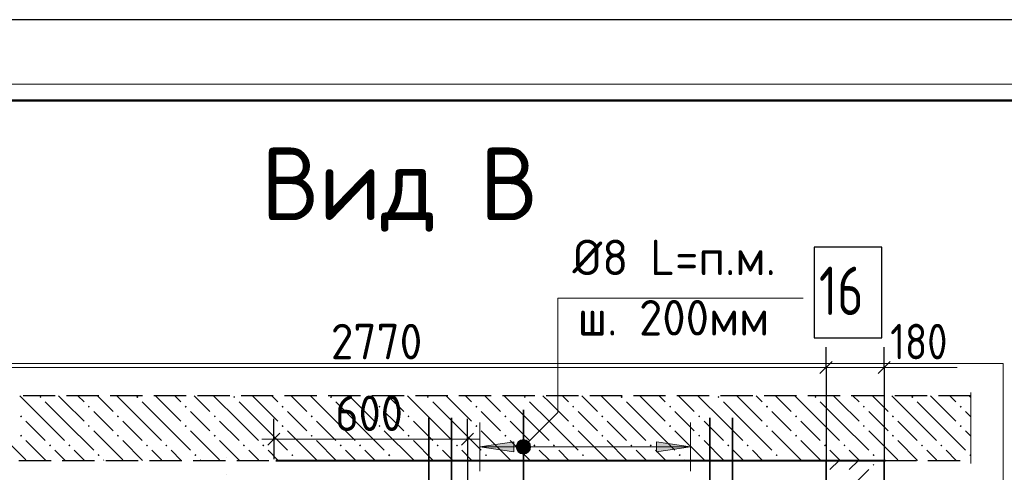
# Model space of a CAD drawing. Header units: millimetres. Extents: x 0 to 21000, y -5 to 14855.
# Tile 12 of 31: x 2874 to 5923, y 13448 to 14850. Entities that reach past the tile are written whole.
import ezdxf

# ---------------------------------------------------------------- set-up
doc = ezdxf.new("R2010")
doc.units = ezdxf.units.MM
doc.linetypes.add('______2', pattern=[135, 100, -35])
doc.linetypes.add('______9', pattern=[50, 0, -50])
for name, color, linetype, lineweight in [('Standard', 7, 'Continuous', 25), ('Заголовок чертежа', 7, 'Continuous', 25), ('Общий02', 7, 'Continuous', 18), ('Позиционная метка линия выноска', 7, 'Continuous', 13), ('Позиционная метка номер позиции', 7, 'Continuous', 13), ('Примечания', 7, 'Continuous', 13), ('Размерная линия_ общее', 7, 'Continuous', 13), ('Сечения символ', 7, 'Continuous', 25), ('Стена обрамление Г-обр.', 7, 'Continuous', 25)]:
    doc.layers.add(name, color=color, linetype=linetype, lineweight=lineweight)
doc.layers.add('ЖБ Перекрытие верхний уровень', color=7, linetype='Continuous', lineweight=25, true_color=0xe0e0ff)
doc.layers.add('ЖБ Стена верхний уровень', color=7, linetype='Continuous', lineweight=25, true_color=0x006e00)
doc.layers.add('Размерная выноска', color=7, linetype='Continuous')
doc.styles.add('ISOCPEUR', font='txt')

msp = doc.modelspace()

# ---------------------------------------------------------------- hatches: boundary and pattern name
at = {"layer": 'ЖБ Перекрытие верхний уровень', "linetype": 'Continuous', "lineweight": 18, "transparency": 33554687}
for points in [[(2934.6, 13681.3), (2937.8, 13684.6), (2941.1, 13681.3), (2937.8, 13678.1)], [(3234.6, 13681.3), (3237.8, 13684.6), (3241.1, 13681.3), (3237.8, 13678.1)], [(3534.6, 13681.3), (3537.8, 13684.6), (3541.1, 13681.3), (3537.8, 13678.1)], [(3834.6, 13681.3), (3837.8, 13684.6), (3841.1, 13681.3), (3837.8, 13678.1)], [(4134.6, 13681.3), (4137.8, 13684.6), (4141.1, 13681.3), (4137.8, 13678.1)], [(4434.6, 13681.3), (4437.8, 13684.6), (4441.1, 13681.3), (4437.8, 13678.1)], [(4734.6, 13681.3), (4737.8, 13684.6), (4741.1, 13681.3), (4737.8, 13678.1)], [(5034.6, 13681.3), (5037.8, 13684.6), (5041.1, 13681.3), (5037.8, 13678.1)], [(5334.6, 13681.3), (5337.8, 13684.6), (5341.1, 13681.3), (5337.8, 13678.1)], [(5634.6, 13681.3), (5637.8, 13684.6), (5641.1, 13681.3), (5637.8, 13678.1)], [(3084.6, 13651.3), (3087.8, 13654.6), (3091.1, 13651.3), (3087.8, 13648.1)], [(3384.6, 13651.3), (3387.8, 13654.6), (3391.1, 13651.3), (3387.8, 13648.1)], [(3684.6, 13651.3), (3687.8, 13654.6), (3691.1, 13651.3), (3687.8, 13648.1)], [(3984.6, 13651.3), (3987.8, 13654.6), (3991.1, 13651.3), (3987.8, 13648.1)], [(4284.6, 13651.3), (4287.8, 13654.6), (4291.1, 13651.3), (4287.8, 13648.1)], [(4584.6, 13651.3), (4587.8, 13654.6), (4591.1, 13651.3), (4587.8, 13648.1)], [(4884.6, 13651.3), (4887.8, 13654.6), (4891.1, 13651.3), (4887.8, 13648.1)], [(5184.6, 13651.3), (5187.8, 13654.6), (5191.1, 13651.3), (5187.8, 13648.1)], [(5484.6, 13651.3), (5487.8, 13654.6), (5491.1, 13651.3), (5487.8, 13648.1)], [(5784.6, 13651.3), (5787.8, 13654.6), (5791.1, 13651.3), (5787.8, 13648.1)], [(2874.6, 13621.3), (2877.8, 13624.6), (2881.1, 13621.3), (2877.8, 13618.1)], [(3174.6, 13621.3), (3177.8, 13624.6), (3181.1, 13621.3), (3177.8, 13618.1)], [(3474.6, 13621.3), (3477.8, 13624.6), (3481.1, 13621.3), (3477.8, 13618.1)], [(3774.6, 13621.3), (3777.8, 13624.6), (3781.1, 13621.3), (3777.8, 13618.1)], [(4074.6, 13621.3), (4077.8, 13624.6), (4081.1, 13621.3), (4077.8, 13618.1)], [(4374.6, 13621.3), (4377.8, 13624.6), (4381.1, 13621.3), (4377.8, 13618.1)], [(4674.6, 13621.3), (4677.8, 13624.6), (4681.1, 13621.3), (4677.8, 13618.1)], [(4974.6, 13621.3), (4977.8, 13624.6), (4981.1, 13621.3), (4977.8, 13618.1)], [(5274.6, 13621.3), (5277.8, 13624.6), (5281.1, 13621.3), (5277.8, 13618.1)], [(5574.6, 13621.3), (5577.8, 13624.6), (5581.1, 13621.3), (5577.8, 13618.1)], [(3084.6, 13591.3), (3087.8, 13594.6), (3091.1, 13591.3), (3087.8, 13588.1)], [(3384.6, 13591.3), (3387.8, 13594.6), (3391.1, 13591.3), (3387.8, 13588.1)], [(3684.6, 13591.3), (3687.8, 13594.6), (3691.1, 13591.3), (3687.8, 13588.1)], [(3984.6, 13591.3), (3987.8, 13594.6), (3991.1, 13591.3), (3987.8, 13588.1)], [(4284.6, 13591.3), (4287.8, 13594.6), (4291.1, 13591.3), (4287.8, 13588.1)], [(4584.6, 13591.3), (4587.8, 13594.6), (4591.1, 13591.3), (4587.8, 13588.1)], [(4884.6, 13591.3), (4887.8, 13594.6), (4891.1, 13591.3), (4887.8, 13588.1)], [(5184.6, 13591.3), (5187.8, 13594.6), (5191.1, 13591.3), (5187.8, 13588.1)], [(5484.6, 13591.3), (5487.8, 13594.6), (5491.1, 13591.3), (5487.8, 13588.1)], [(5784.6, 13591.3), (5787.8, 13594.6), (5791.1, 13591.3), (5787.8, 13588.1)], [(2874.6, 13561.3), (2877.8, 13564.6), (2881.1, 13561.3), (2877.8, 13558.1)], [(3174.6, 13561.3), (3177.8, 13564.6), (3181.1, 13561.3), (3177.8, 13558.1)], [(3474.6, 13561.3), (3477.8, 13564.6), (3481.1, 13561.3), (3477.8, 13558.1)], [(3774.6, 13561.3), (3777.8, 13564.6), (3781.1, 13561.3), (3777.8, 13558.1)], [(4074.6, 13561.3), (4077.8, 13564.6), (4081.1, 13561.3), (4077.8, 13558.1)], [(4374.6, 13561.3), (4377.8, 13564.6), (4381.1, 13561.3), (4377.8, 13558.1)], [(4674.6, 13561.3), (4677.8, 13564.6), (4681.1, 13561.3), (4677.8, 13558.1)], [(4974.6, 13561.3), (4977.8, 13564.6), (4981.1, 13561.3), (4977.8, 13558.1)], [(5274.6, 13561.3), (5277.8, 13564.6), (5281.1, 13561.3), (5277.8, 13558.1)], [(5574.6, 13561.3), (5577.8, 13564.6), (5581.1, 13561.3), (5577.8, 13558.1)], [(2964.6, 13531.3), (2967.8, 13534.6), (2971.1, 13531.3), (2967.8, 13528.1)], [(3024.6, 13531.3), (3027.8, 13534.6), (3031.1, 13531.3), (3027.8, 13528.1)], [(3264.6, 13531.3), (3267.8, 13534.6), (3271.1, 13531.3), (3267.8, 13528.1)], [(3324.6, 13531.3), (3327.8, 13534.6), (3331.1, 13531.3), (3327.8, 13528.1)], [(3564.6, 13531.3), (3567.8, 13534.6), (3571.1, 13531.3), (3567.8, 13528.1)], [(3624.6, 13531.3), (3627.8, 13534.6), (3631.1, 13531.3), (3627.8, 13528.1)], [(3864.6, 13531.3), (3867.8, 13534.6), (3871.1, 13531.3), (3867.8, 13528.1)], [(3924.6, 13531.3), (3927.8, 13534.6), (3931.1, 13531.3), (3927.8, 13528.1)], [(4164.6, 13531.3), (4167.8, 13534.6), (4171.1, 13531.3), (4167.8, 13528.1)], [(4224.6, 13531.3), (4227.8, 13534.6), (4231.1, 13531.3), (4227.8, 13528.1)], [(4464.6, 13531.3), (4467.8, 13534.6), (4471.1, 13531.3), (4467.8, 13528.1)], [(4524.6, 13531.3), (4527.8, 13534.6), (4531.1, 13531.3), (4527.8, 13528.1)], [(4764.6, 13531.3), (4767.8, 13534.6), (4771.1, 13531.3), (4767.8, 13528.1)], [(4824.6, 13531.3), (4827.8, 13534.6), (4831.1, 13531.3), (4827.8, 13528.1)], [(5064.6, 13531.3), (5067.8, 13534.6), (5071.1, 13531.3), (5067.8, 13528.1)], [(5124.6, 13531.3), (5127.8, 13534.6), (5131.1, 13531.3), (5127.8, 13528.1)], [(5364.6, 13531.3), (5367.8, 13534.6), (5371.1, 13531.3), (5367.8, 13528.1)], [(5424.6, 13531.3), (5427.8, 13534.6), (5431.1, 13531.3), (5427.8, 13528.1)], [(5664.6, 13531.3), (5667.8, 13534.6), (5671.1, 13531.3), (5667.8, 13528.1)], [(5724.6, 13531.3), (5727.8, 13534.6), (5731.1, 13531.3), (5727.8, 13528.1)], [(3114.6, 13501.3), (3117.8, 13504.6), (3121.1, 13501.3), (3117.8, 13498.1)], [(3414.6, 13501.3), (3417.8, 13504.6), (3421.1, 13501.3), (3417.8, 13498.1)], [(3714.6, 13501.3), (3717.8, 13504.6), (3721.1, 13501.3), (3717.8, 13498.1)], [(4014.6, 13501.3), (4017.8, 13504.6), (4021.1, 13501.3), (4017.8, 13498.1)], [(4314.6, 13501.3), (4317.8, 13504.6), (4321.1, 13501.3), (4317.8, 13498.1)], [(4614.6, 13501.3), (4617.8, 13504.6), (4621.1, 13501.3), (4617.8, 13498.1)], [(4914.6, 13501.3), (4917.8, 13504.6), (4921.1, 13501.3), (4917.8, 13498.1)], [(5214.6, 13501.3), (5217.8, 13504.6), (5221.1, 13501.3), (5217.8, 13498.1)], [(5514.6, 13501.3), (5517.8, 13504.6), (5521.1, 13501.3), (5517.8, 13498.1)], [(5814.6, 13501.3), (5817.8, 13504.6), (5819, 13503.4), (5819, 13499.3), (5817.8, 13498.1)]]:
    msp.add_hatch(color=7, dxfattribs=at).paths.add_polyline_path(points, flags=16)
at = {"layer": 'ЖБ Стена верхний уровень', "linetype": 'Continuous', "lineweight": 18, "transparency": 33554687}
msp.add_hatch(color=7, dxfattribs=at).paths.add_polyline_path([(5515.3, 13471.3), (5517.8, 13473.8), (5520.3, 13471.3), (5517.8, 13468.8)], flags=16)
at = {"layer": 'Общий02', "linetype": 'Continuous', "lineweight": 13, "transparency": 33554687}
msp.add_hatch(color=7, dxfattribs=at).paths.add_polyline_path([(4403.6, 13512), (4298.6, 13527), (4403.6, 13542)], flags=16)
msp.add_hatch(color=7, dxfattribs=at).paths.add_polyline_path([(4845.6, 13512), (4950.6, 13527), (4845.6, 13542)])
at = {"layer": 'Позиционная метка линия выноска', "linetype": 'Continuous', "lineweight": 13, "transparency": 33554687}
for points in [[(4449.3, 13511.1), (4417.5, 13543), (4411.8, 13532.8)], [(4455.1, 13521.3), (4427.7, 13548.7), (4417.5, 13543)], [(4455.1, 13521.3), (4417.5, 13543), (4449.3, 13511.1)], [(4455.1, 13532.8), (4439.2, 13548.7), (4427.7, 13548.7)], [(4455.1, 13532.8), (4427.7, 13548.7), (4455.1, 13521.3)], [(4439.2, 13548.7), (4455.1, 13532.8), (4449.3, 13543)], [(4449.3, 13511.1), (4411.8, 13532.8), (4439.2, 13505.4)], [(4439.2, 13505.4), (4411.8, 13532.8), (4411.8, 13521.3)], [(4439.2, 13505.4), (4411.8, 13521.3), (4427.7, 13505.4)], [(4427.7, 13505.4), (4411.8, 13521.3), (4417.5, 13511.1)]]:
    msp.add_hatch(color=7, dxfattribs=at).paths.add_polyline_path(points)

# ---------------------------------------------------------------- linework, layer by layer
at = {"layer": 'Standard', "color": 251, "linetype": 'Continuous', "lineweight": -3, "true_color": 0x656565, "transparency": 33554687}
for p, q in [((3660.6, 13551), (3660.6, 13613.5)), ((4260.6, 13551), (4260.6, 13613.5)), ((3660.6, 13551), (3660.6, 13488.5)), ((3660.6, 13551), (3660.6, 13511)), ((4260.6, 13551), (4260.6, 13488.5)), ((4260.6, 13551), (4260.6, 13405))]:
    msp.add_line(p, q, dxfattribs=at)
at = {"layer": 'Standard', "color": 251, "linetype": 'Continuous', "lineweight": 25, "true_color": 0x656565, "transparency": 33554687}
for p, q in [((3641.8, 13532.3), (3679.3, 13569.8)), ((4241.9, 13532.3), (4279.4, 13569.8))]:
    msp.add_line(p, q, dxfattribs=at)
at = {"layer": 'Standard', "color": 251, "linetype": 'Continuous', "lineweight": 13, "true_color": 0x656565, "transparency": 33554687}
for p, q in [((3660.6, 13551), (3623.1, 13551)), ((3660.6, 13551), (4260.6, 13551)), ((4260.6, 13551), (4298.1, 13551))]:
    msp.add_line(p, q, dxfattribs=at)
at = {"layer": 'Standard', "color": 7, "linetype": 'Continuous', "lineweight": 25, "transparency": 33554687}
msp.add_lwpolyline([(0, 0), (21000, 0), (21000, 14850), (0, 14850), (0, 0)], close=True, dxfattribs=at)
at = {"layer": 'Standard', "color": 220, "linetype": 'Continuous', "lineweight": 13, "transparency": 33554687}
msp.add_lwpolyline([(21000, 14650), (0, 14650), (0, -5)], dxfattribs=at)
at = {"layer": 'Standard', "color": 7, "linetype": 'Continuous', "lineweight": 50, "transparency": 33554687}
msp.add_lwpolyline([(1000, 14600), (20750, 14600), (20750, 250), (1000, 250), (1000, 14600)], close=True, dxfattribs=at)
at = {"layer": 'Standard', "color": 254, "linetype": 'Continuous', "lineweight": 13, "true_color": 0xc4c4ff, "transparency": 33554687}
msp.add_lwpolyline([(1837.4, 1785), (5919, 1785), (5919, 13785), (1837.4, 13785), (1837.4, 1785)], dxfattribs=at)
at = {"layer": 'ЖБ Перекрытие верхний уровень', "color": 7, "linetype": '______2', "lineweight": 25, "transparency": 33554687}
for p, q in [((5819, 13685), (2400.6, 13685)), ((2600.6, 13485), (5370.6, 13485)), ((5550.6, 13485), (5819, 13485))]:
    msp.add_line(p, q, dxfattribs=at)
at = {"layer": 'ЖБ Перекрытие верхний уровень', "color": 9, "linetype": 'Continuous', "lineweight": 18, "true_color": 0xc7c7c7, "transparency": 33554687}
for p, q in [((2952.8, 13606.3), (2874.1, 13685)), ((2952.8, 13666.3), (3012.8, 13606.3)), ((3012.8, 13666.3), (2994.1, 13685)), ((3012.8, 13666.3), (3072.8, 13606.3)), ((3054.1, 13685), (3072.8, 13666.3)), ((3114.1, 13685), (3162.8, 13636.3)), ((3252.8, 13606.3), (3174.1, 13685)), ((3252.8, 13666.3), (3312.8, 13606.3)), ((3312.8, 13666.3), (3294.1, 13685)), ((3312.8, 13666.3), (3372.8, 13606.3)), ((3354.1, 13685), (3372.8, 13666.3)), ((3414.1, 13685), (3462.8, 13636.3)), ((3552.8, 13606.3), (3474.1, 13685)), ((3552.8, 13666.3), (3612.8, 13606.3)), ((3612.8, 13666.3), (3594.1, 13685)), ((3612.8, 13666.3), (3672.8, 13606.3)), ((3654.1, 13685), (3672.8, 13666.3)), ((3714.1, 13685), (3762.8, 13636.3)), ((3852.8, 13606.3), (3774.1, 13685)), ((3852.8, 13666.3), (3912.8, 13606.3)), ((3912.8, 13666.3), (3894.1, 13685)), ((3912.8, 13666.3), (3972.8, 13606.3)), ((3954.1, 13685), (3972.8, 13666.3)), ((4014.1, 13685), (4062.8, 13636.3)), ((4152.8, 13606.3), (4074.1, 13685)), ((4152.8, 13666.3), (4212.8, 13606.3)), ((4212.8, 13666.3), (4194.1, 13685)), ((4212.8, 13666.3), (4272.8, 13606.3)), ((4254.1, 13685), (4272.8, 13666.3)), ((4314.1, 13685), (4362.8, 13636.3)), ((4452.8, 13606.3), (4374.1, 13685)), ((4452.8, 13666.3), (4512.8, 13606.3)), ((4512.8, 13666.3), (4494.1, 13685)), ((4512.8, 13666.3), (4572.8, 13606.3)), ((4554.1, 13685), (4572.8, 13666.3)), ((4614.1, 13685), (4662.8, 13636.3)), ((4752.8, 13606.3), (4674.1, 13685)), ((4752.8, 13666.3), (4812.8, 13606.3)), ((4812.8, 13666.3), (4794.1, 13685)), ((4812.8, 13666.3), (4872.8, 13606.3)), ((4854.1, 13685), (4872.8, 13666.3)), ((4914.1, 13685), (4962.8, 13636.3)), ((5052.8, 13606.3), (4974.1, 13685)), ((5052.8, 13666.3), (5112.8, 13606.3)), ((5112.8, 13666.3), (5094.1, 13685)), ((5112.8, 13666.3), (5172.8, 13606.3)), ((5154.1, 13685), (5172.8, 13666.3)), ((5214.1, 13685), (5262.8, 13636.3)), ((5352.8, 13606.3), (5274.1, 13685)), ((5352.8, 13666.3), (5412.8, 13606.3)), ((5412.8, 13666.3), (5394.1, 13685)), ((5412.8, 13666.3), (5472.8, 13606.3)), ((5454.1, 13685), (5472.8, 13666.3)), ((5514.1, 13685), (5562.8, 13636.3)), ((5652.8, 13606.3), (5574.1, 13685)), ((5652.8, 13666.3), (5712.8, 13606.3)), ((5712.8, 13666.3), (5694.1, 13685)), ((5712.8, 13666.3), (5772.8, 13606.3)), ((5754.1, 13685), (5772.8, 13666.3)), ((5814.1, 13685), (5819, 13680.2)), ((3132.8, 13606.3), (3102.8, 13636.3)), ((3432.8, 13606.3), (3402.8, 13636.3)), ((3732.8, 13606.3), (3702.8, 13636.3)), ((4032.8, 13606.3), (4002.8, 13636.3)), ((4332.8, 13606.3), (4302.8, 13636.3)), ((4632.8, 13606.3), (4602.8, 13636.3)), ((4932.8, 13606.3), (4902.8, 13636.3)), ((5232.8, 13606.3), (5202.8, 13636.3)), ((5532.8, 13606.3), (5502.8, 13636.3)), ((5819, 13620.2), (5802.8, 13636.3)), ((2892.8, 13606.3), (2952.8, 13546.3)), ((2952.8, 13606.3), (3012.8, 13546.3)), ((3012.8, 13606.3), (3102.8, 13516.3)), ((3162.8, 13576.3), (3132.8, 13606.3)), ((3192.8, 13606.3), (3252.8, 13546.3)), ((3252.8, 13606.3), (3312.8, 13546.3)), ((3312.8, 13606.3), (3402.8, 13516.3)), ((3462.8, 13576.3), (3432.8, 13606.3)), ((3492.8, 13606.3), (3552.8, 13546.3)), ((3552.8, 13606.3), (3612.8, 13546.3)), ((3612.8, 13606.3), (3702.8, 13516.3)), ((3762.8, 13576.3), (3732.8, 13606.3)), ((3792.8, 13606.3), (3852.8, 13546.3)), ((3852.8, 13606.3), (3912.8, 13546.3)), ((3912.8, 13606.3), (4002.8, 13516.3)), ((4062.8, 13576.3), (4032.8, 13606.3)), ((4092.8, 13606.3), (4152.8, 13546.3)), ((4152.8, 13606.3), (4212.8, 13546.3)), ((4212.8, 13606.3), (4302.8, 13516.3)), ((4362.8, 13576.3), (4332.8, 13606.3)), ((4392.8, 13606.3), (4452.8, 13546.3)), ((4452.8, 13606.3), (4512.8, 13546.3)), ((4512.8, 13606.3), (4602.8, 13516.3)), ((4662.8, 13576.3), (4632.8, 13606.3)), ((4692.8, 13606.3), (4752.8, 13546.3)), ((4752.8, 13606.3), (4812.8, 13546.3)), ((4812.8, 13606.3), (4902.8, 13516.3)), ((4962.8, 13576.3), (4932.8, 13606.3)), ((4992.8, 13606.3), (5052.8, 13546.3)), ((5052.8, 13606.3), (5112.8, 13546.3)), ((5112.8, 13606.3), (5202.8, 13516.3)), ((5262.8, 13576.3), (5232.8, 13606.3)), ((5292.8, 13606.3), (5352.8, 13546.3)), ((5352.8, 13606.3), (5412.8, 13546.3)), ((5412.8, 13606.3), (5502.8, 13516.3)), ((5562.8, 13576.3), (5532.8, 13606.3)), ((5592.8, 13606.3), (5652.8, 13546.3)), ((5652.8, 13606.3), (5712.8, 13546.3)), ((5712.8, 13606.3), (5802.8, 13516.3)), ((2802.8, 13576.3), (2892.8, 13486.3)), ((3102.8, 13576.3), (3192.8, 13486.3)), ((3402.8, 13576.3), (3492.8, 13486.3)), ((3702.8, 13576.3), (3792.8, 13486.3)), ((4002.8, 13576.3), (4092.8, 13486.3)), ((4302.8, 13576.3), (4392.8, 13486.3)), ((4602.8, 13576.3), (4692.8, 13486.3)), ((4902.8, 13576.3), (4992.8, 13486.3)), ((5202.8, 13576.3), (5292.8, 13486.3)), ((5502.8, 13576.3), (5592.8, 13486.3)), ((5802.8, 13576.3), (5819, 13560.2)), ((2892.8, 13546.3), (2954.1, 13485)), ((3192.8, 13546.3), (3254.1, 13485)), ((3492.8, 13546.3), (3554.1, 13485)), ((3792.8, 13546.3), (3854.1, 13485)), ((4092.8, 13546.3), (4154.1, 13485)), ((4392.8, 13546.3), (4454.1, 13485)), ((4692.8, 13546.3), (4754.1, 13485)), ((4992.8, 13546.3), (5054.1, 13485)), ((5292.8, 13546.3), (5354.1, 13485)), ((5592.8, 13546.3), (5654.1, 13485)), ((3012.8, 13486.3), (2982.8, 13516.3)), ((3042.8, 13516.3), (3074.1, 13485)), ((3312.8, 13486.3), (3282.8, 13516.3)), ((3342.8, 13516.3), (3374.1, 13485)), ((3612.8, 13486.3), (3582.8, 13516.3)), ((3642.8, 13516.3), (3674.1, 13485)), ((3912.8, 13486.3), (3882.8, 13516.3)), ((3942.8, 13516.3), (3974.1, 13485)), ((4212.8, 13486.3), (4182.8, 13516.3)), ((4242.8, 13516.3), (4274.1, 13485)), ((4512.8, 13486.3), (4482.8, 13516.3)), ((4542.8, 13516.3), (4574.1, 13485)), ((4812.8, 13486.3), (4782.8, 13516.3)), ((4842.8, 13516.3), (4874.1, 13485)), ((5112.8, 13486.3), (5082.8, 13516.3)), ((5142.8, 13516.3), (5174.1, 13485)), ((5412.8, 13486.3), (5382.8, 13516.3)), ((5442.8, 13516.3), (5474.1, 13485)), ((5712.8, 13486.3), (5682.8, 13516.3)), ((5742.8, 13516.3), (5774.1, 13485)), ((3014.1, 13485), (3012.8, 13486.3)), ((3132.8, 13486.3), (3134.1, 13485)), ((3314.1, 13485), (3312.8, 13486.3)), ((3432.8, 13486.3), (3434.1, 13485)), ((3614.1, 13485), (3612.8, 13486.3)), ((3732.8, 13486.3), (3734.1, 13485)), ((3914.1, 13485), (3912.8, 13486.3)), ((4032.8, 13486.3), (4034.1, 13485)), ((4214.1, 13485), (4212.8, 13486.3)), ((4332.8, 13486.3), (4334.1, 13485)), ((4514.1, 13485), (4512.8, 13486.3)), ((4632.8, 13486.3), (4634.1, 13485)), ((4814.1, 13485), (4812.8, 13486.3)), ((4932.8, 13486.3), (4934.1, 13485)), ((5114.1, 13485), (5112.8, 13486.3)), ((5232.8, 13486.3), (5234.1, 13485)), ((5414.1, 13485), (5412.8, 13486.3)), ((5532.8, 13486.3), (5534.1, 13485)), ((5714.1, 13485), (5712.8, 13486.3))]:
    msp.add_line(p, q, dxfattribs=at)
at = {"layer": 'ЖБ Стена верхний уровень', "color": 7, "linetype": 'Continuous', "lineweight": 35, "transparency": 33554687}
for p, q in [((5370.6, 13485), (5370.6, 9485)), ((5550.6, 9485), (5550.6, 13485))]:
    msp.add_line(p, q, dxfattribs=at)
at = {"layer": 'ЖБ Стена верхний уровень', "color": 251, "linetype": 'Continuous', "lineweight": 18, "true_color": 0x494949, "transparency": 33554687}
for p, q in [((5382.8, 13456.3), (5411.5, 13485)), ((5471.5, 13485), (5442.8, 13456.3)), ((5412.8, 13366.3), (5502.8, 13456.3))]:
    msp.add_line(p, q, dxfattribs=at)
at = {"layer": 'Общий02', "color": 251, "linetype": 'Continuous', "lineweight": 13, "true_color": 0x494949, "transparency": 33554687}
for p, q in [((4298.6, 13602), (4298.6, 13452)), ((4950.6, 13602), (4950.6, 13452)), ((4298.6, 13527), (4403.6, 13542)), ((4403.6, 13542), (4403.6, 13512)), ((4950.6, 13527), (4845.6, 13542)), ((4845.6, 13542), (4845.6, 13512)), ((4298.6, 13527), (4950.6, 13527)), ((4298.6, 13527), (4298.6, 13527)), ((4298.6, 13527), (4298.6, 13527)), ((4298.6, 13527), (4298.6, 13527)), ((4403.6, 13512), (4298.6, 13527)), ((4403.6, 13527), (4411.1, 13527)), ((4845.6, 13527), (4838.1, 13527)), ((4845.6, 13512), (4950.6, 13527)), ((4950.6, 13527), (4950.6, 13527)), ((4950.6, 13527), (4950.6, 13527)), ((4950.6, 13527), (4950.6, 13527))]:
    msp.add_line(p, q, dxfattribs=at)
at = {"layer": 'Позиционная метка линия выноска', "color": 7, "linetype": 'Continuous', "lineweight": 35, "transparency": 33554687}
msp.add_line((4433.4, 13401.1), (4433.4, 13641.1), dxfattribs=at)
at = {"layer": 'Позиционная метка линия выноска', "color": 7, "linetype": 'Continuous', "lineweight": 13, "transparency": 33554687}
for p, q in [((4417.5, 13543), (4417.5, 13543)), ((4449.3, 13543), (4449.3, 13543)), ((4417.5, 13511.1), (4417.5, 13511.1)), ((4449.3, 13511.1), (4449.3, 13511.1))]:
    msp.add_line(p, q, dxfattribs=at)
msp.add_lwpolyline([(5300.2, 13987), (4540.2, 13987), (4540.2, 13633.8), (4433.4, 13527)], dxfattribs=at)
msp.add_circle((4433.4, 13527), 22.5, dxfattribs=at)
at = {"layer": 'Позиционная метка номер позиции', "color": 7, "linetype": 'Continuous', "lineweight": 25, "transparency": 33554687}
msp.add_lwpolyline([(5333.8, 13865.1), (5543.8, 13865.1), (5543.8, 14145.1), (5333.8, 14145.1), (5333.8, 13865.1)], dxfattribs=at)
at = {"layer": 'Примечания', "color": 7, "linetype": 'Continuous', "lineweight": 13, "transparency": 33554687}
msp.add_line((5526.6, 13773), (5776.6, 13773), dxfattribs=at)
at = {"layer": 'Размерная выноска', "color": 7, "linetype": 'Continuous', "lineweight": 13, "transparency": 33554687}
msp.add_line((5819, 13695), (5819, 13475), dxfattribs=at)
at = {"layer": 'Размерная линия_ общее', "color": 253, "linetype": 'Continuous', "lineweight": -3, "true_color": 0xa0a0a0, "transparency": 33554687}
for p, q in [((5370.6, 13773), (5370.6, 13835.5)), ((5550.6, 13773), (5550.6, 13835.5)), ((5370.6, 13773), (5370.6, 13710.5)), ((5370.6, 13773), (5370.6, 13455)), ((5550.6, 13773), (5550.6, 13710.5)), ((5550.6, 13773), (5550.6, 13455))]:
    msp.add_line(p, q, dxfattribs=at)
at = {"layer": 'Размерная линия_ общее', "color": 7, "linetype": 'Continuous', "lineweight": 25, "transparency": 33554687}
for p, q in [((5389.4, 13791.7), (5351.9, 13754.2)), ((5569.4, 13791.7), (5531.9, 13754.2))]:
    msp.add_line(p, q, dxfattribs=at)
at = {"layer": 'Размерная линия_ общее', "color": 7, "linetype": 'Continuous', "lineweight": 13, "transparency": 33554687}
for p, q in [((5370.6, 13773), (2600.6, 13773)), ((5550.6, 13773), (5370.6, 13773)), ((5550.6, 13773), (5588.1, 13773))]:
    msp.add_line(p, q, dxfattribs=at)
at = {"layer": 'Сечения символ', "color": 7, "linetype": '______9', "lineweight": 13, "transparency": 33554687}
msp.add_line((3514.4, 13492.7), (3514.4, 9393.1), dxfattribs=at)
at = {"layer": 'Стена обрамление Г-обр.', "color": 7, "linetype": 'Continuous', "lineweight": 35, "transparency": 33554687}
for p, q in [((4140.6, 12191), (4140.6, 13617)), ((4210.6, 12191), (4210.6, 13617)), ((5010.8, 12191), (5010.8, 13617)), ((5080.8, 12191), (5080.8, 13617)), ((5554.6, 13485), (3666.6, 13485)), ((5554.6, 13483.5), (3666.6, 13483.5))]:
    msp.add_line(p, q, dxfattribs=at)

# ---------------------------------------------------------------- texts
at = {"layer": 'Standard', "color": 251, "linetype": 'Continuous', "lineweight": 25, "true_color": 0x656565, "transparency": 33554687, "insert": (3850.6, 13576), "char_height": 110, "width": 281.002, "attachment_point": 7, "style": 'ISOCPEUR'}
msp.add_mtext('\\W0.91;600', dxfattribs=at)
at = {"layer": 'Заголовок чертежа', "color": 7, "linetype": 'Continuous', "lineweight": 50, "transparency": 33554687, "insert": (3621.7, 14193.4), "char_height": 225, "width": 916.151, "attachment_point": 7, "style": 'ISOCPEUR'}
msp.add_mtext('\\W0.95;Вид В', dxfattribs=at)
at = {"layer": 'Позиционная метка номер позиции', "color": 7, "linetype": 'Continuous', "lineweight": 25, "transparency": 33554687, "attachment_point": 7, "style": 'ISOCPEUR'}
for s, insert, char_height, width in [('\\W0.97;Ø8 L=п.м.', (4585.2, 14058.8), 110, 690.794), ('\\W0.75;16', (5348.8, 13935.1), 150, 236.136), ('\\W0.96;ш. 200мм', (4601.7, 13871.8), 110, 657.737)]:
    msp.add_mtext(s, dxfattribs=dict(at, insert=insert, char_height=char_height, width=width))
at = {"layer": 'Размерная линия_ общее', "color": 7, "linetype": 'Continuous', "lineweight": 25, "transparency": 33554687, "char_height": 110, "attachment_point": 7, "style": 'ISOCPEUR'}
for s, insert, width in [('\\W0.93;2770', (3837.1, 13798), 359.047), ('\\W0.83;180', (5569.4, 13798), 254.286)]:
    msp.add_mtext(s, dxfattribs=dict(at, insert=insert, width=width))

doc.saveas('drawing.dxf')
